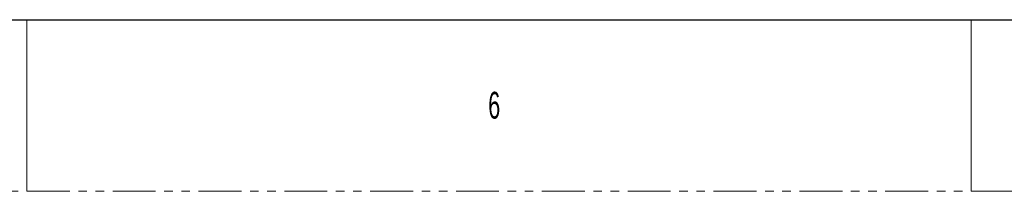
# Model space of a CAD drawing. Header units: millimetres. Extents: x 0 to 1118, y 0 to 864.
# Tile 47 of 256: x 278 to 424, y 0 to 25. Entities that reach past the tile are written whole.
import ezdxf

# ---------------------------------------------------------------- set-up
doc = ezdxf.new("R2010")
doc.units = ezdxf.units.MM
doc.linetypes.add('PHANTOM', pattern=[12.7, 6.35, -1.27, 1.27, -1.27, 1.27, -1.27])
doc.styles.add('SLDTEXTSTYLE1', font='TXT', dxfattribs={"width": 0.6})

msp = doc.modelspace()

# ---------------------------------------------------------------- linework, layer by layer
at = {"color": 7, "linetype": 'Continuous', "lineweight": 30}
msp.add_line((12.7, 25.4), (1104.9, 25.4), dxfattribs=at)
at = {"color": 7, "linetype": 'Continuous', "lineweight": 0}
for p, q in [((279.4, 25.4), (279.4, 0)), ((419.1, 25.4), (419.1, 0))]:
    msp.add_line(p, q, dxfattribs=at)
at = {"color": 7, "linetype": 'PHANTOM', "lineweight": 0}
msp.add_line((0, 0), (1117.6, 0), dxfattribs=at)

# ---------------------------------------------------------------- texts
at = {"color": 7, "linetype": 'Continuous', "lineweight": 0, "insert": (347.6625, 14.7292), "char_height": 3.9688, "attachment_point": 1, "style": 'SLDTEXTSTYLE1'}
msp.add_mtext('6', dxfattribs=at)

doc.saveas('drawing.dxf')
